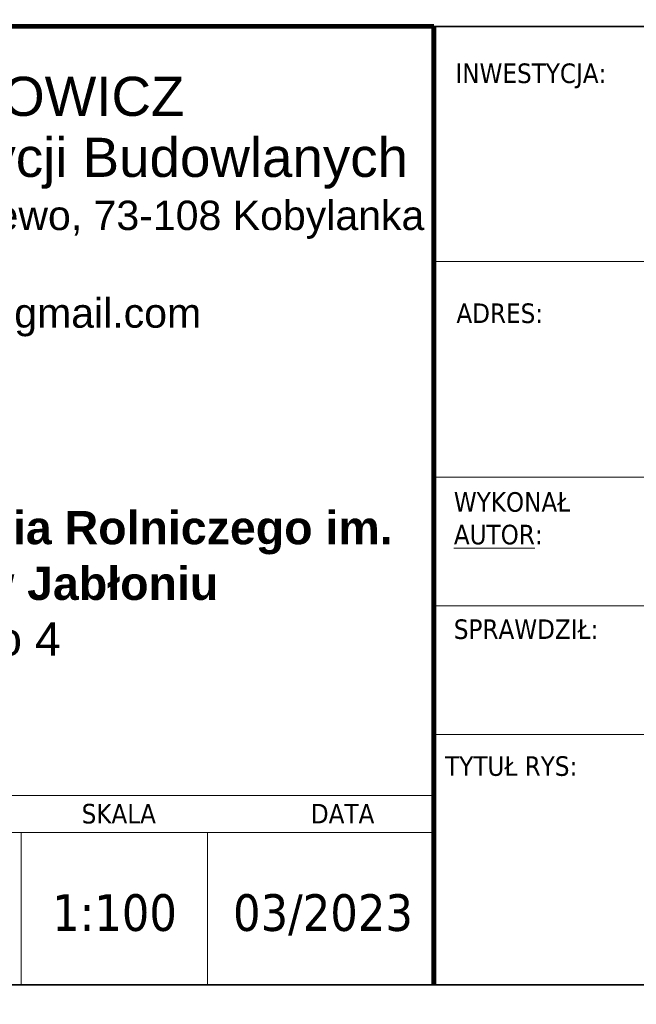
# Model space of a CAD drawing. Header units: metres. Extents: x 8472212 to 8494180, y 5728195 to 5779639.
# Tile 87 of 106: x 8478593 to 8478881, y 5750568 to 5751029. Entities that reach past the tile are written whole.
import ezdxf

# ---------------------------------------------------------------- set-up
doc = ezdxf.new("R2010")
doc.units = ezdxf.units.M
doc.header["$MEASUREMENT"] = 0
doc.layers.add('!elewacja-panele obrys', color=250, linetype='CONTINUOUS', lineweight=9, true_color=0x323232)
doc.layers.add('0A_MJ_tabelka', color=252, linetype='CONTINUOUS', lineweight=5)
doc.styles.add('arial', font='arial.ttf')

msp = doc.modelspace()

# ---------------------------------------------------------------- hatches: boundary and pattern name
at = {"layer": '!elewacja-panele obrys', "linetype": 'Continuous'}
h = msp.add_hatch(dxfattribs=at)
h.set_pattern_fill('AR-B816', color=256, scale=0.7)
h.paths.add_polyline_path([(8476374.12, 5751735.79), (8476348.87, 5751735.79), (8476348.87, 5751720.79), (8476374.12, 5751720.79)])
h.paths.add_polyline_path([(8476455.12, 5751735.79), (8476386.12, 5751735.79), (8476386.12, 5751720.79), (8476455.12, 5751720.79)])
h.paths.add_polyline_path([(8477348.87, 5751735.79), (8476643.12, 5751735.79), (8476643.12, 5751720.79), (8477348.87, 5751720.79)])
h.paths.add_polyline_path([(8479036.62, 5751735.79), (8478967.87, 5751735.79), (8477348.87, 5751735.79), (8477348.87, 5751720.79), (8479036.62, 5751720.79)])
h.paths.add_polyline_path([(8479048.62, 5751735.79), (8479048.62, 5751720.79), (8479073.87, 5751720.79), (8479073.87, 5751735.79)])
h.paths.add_polyline_path([(8479063.58, 5751728.64, -1), (8479062.06, 5751726.66, -1)], flags=16)
h.paths.add_polyline_path([(8479073.87, 5748406.79), (8478967.87, 5748406.79), (8478967.87, 5748391.79), (8479073.87, 5748391.79)])
h.paths.add_polyline_path([(8478779.87, 5748406.79), (8476348.87, 5748406.79), (8476348.87, 5748391.79), (8478779.87, 5748391.79)])
h.paths.add_polyline_path([(8472237.7, 5744980.45), (8472212.45, 5744980.45), (8472212.45, 5744965.45), (8472237.7, 5744965.45)])
h.paths.add_polyline_path([(8474700.2, 5744980.45), (8472249.7, 5744980.45), (8472249.7, 5744965.45), (8474700.2, 5744965.45)])
h.paths.add_polyline_path([(8474737.45, 5744980.45), (8474712.2, 5744980.45), (8474712.2, 5744965.45), (8474737.45, 5744965.45)])

# ---------------------------------------------------------------- linework, layer by layer
at = {"layer": '0A_MJ_tabelka', "color": 7, "lineweight": 35}
for p, q in [((8479739.73, 5751025.94), (8478229.35, 5751025.94)), ((8478229.35, 5750577.56), (8479739.73, 5750577.56))]:
    msp.add_line(p, q, dxfattribs=at)
at = {"layer": '0A_MJ_tabelka', "color": 7, "linetype": 'Continuous'}
for p, q in [((8478786.21, 5750915.98), (8479739.73, 5750915.98)), ((8478786.21, 5750815.01), (8479739.73, 5750815.01)), ((8478786.21, 5750754.87), (8479739.73, 5750754.87)), ((8478786.21, 5750694.72), (8479739.73, 5750694.72)), ((8478229.35, 5750666.23), (8478786.21, 5750666.23)), ((8478229.35, 5750648.89), (8478786.21, 5750648.89)), ((8478593.21, 5750648.89), (8478593.21, 5750577.56)), ((8478680.43, 5750648.89), (8478680.43, 5750577.56))]:
    msp.add_line(p, q, dxfattribs=at)
at = {"layer": '0A_MJ_tabelka', "color": 7, "lineweight": 35}
for points in [[(8478786.21, 5751025.94, 2.29, 2.29, 0), (8478229.35, 5751025.94, 2.29, 2.29, 0), (8478229.35, 5750862.25, 0, 0, 0), (8478786.21, 5750862.25, 2.29, 2.29, 0)], [(8478786.21, 5751025.94, 2.29, 2.29, 0), (8478786.21, 5750577.56, 0, 0, 0)]]:
    msp.add_lwpolyline(points, format="xyseb", dxfattribs=at)
at = {"layer": '0A_MJ_tabelka', "color": 7, "lineweight": 35, "const_width": 2.29}
msp.add_lwpolyline([(8478786.21, 5750958.96), (8478786.21, 5750958.96)], dxfattribs=at)

# ---------------------------------------------------------------- texts
at = {"layer": '0A_MJ_tabelka', "color": 7, "style": 'arial'}
for s, height, p in [('MAREK JACUKOWICZ', 18.3076, (8478402.47, 5750984.06)), ('Obsługa Inwestycji Budowlanych', 18.3076, (8478401.69, 5750955.52)), ('Długa 16G Zieleniewo, 73-108 Kobylanka', 13.7307, (8478427.76, 5750930.67)), ('E: marekjacukowicz@gmail.com', 13.7307, (8478401.08, 5750884.99))]:
    msp.add_text(s, height=height, dxfattribs=at).set_placement(p)
at = {"layer": '0A_MJ_tabelka', "color": 7, "char_height": 9.1538, "attachment_point": 1, "style": 'arial'}
for s, insert, width in [('\\pt219.52;{\\fTahoma|b0|i0|c238|p34;INWESTYCJA:}', (8478796.3, 5751008.59), 110.723), ('\\pt219.52;{\\fTahoma|b0|i0|c238|p34;ADRES:}', (8478796.73, 5750896.34), 110.723), ('\\pt3315.5;{\\fTahoma|b0|i0|c238|p34;WYKONAŁ \\P\\LAUTOR\\l:}', (8478795.54, 5750808.06), 162.6659), ('\\pt464.858;{\\fTahoma|b0|i0|c238|p34;SPRAWDZIŁ:}', (8478795.54, 5750748.54), 162.6659), ('\\pt131.712;{\\fTahoma|b0|i0|c238|p34;TYTUŁ RYS:}', (8478791.46, 5750684.52), 110.723)]:
    msp.add_mtext(s, dxfattribs=dict(at, insert=insert, width=width))
at = {"layer": '0A_MJ_tabelka', "color": 7, "attachment_point": 2, "line_spacing_factor": 1.004016, "style": 'arial'}
for s, insert, char_height, width in [('{\\fArial|b1|i0|c238|p34;Zespół Szkół Centrum Kształcenia Rolniczego im. Augusta Zamoyskiego w Jabłoniu\\P}ul. A. Zamoyskiego 4\\P21-205 Jabłoń', (8478510.28, 5750799.24), 15.56096, 515.0573), ('{\\fTahoma|b0|i0|c238|p34;1:100}', (8478636.9, 5750619.99), 17.1634, 51.4726)]:
    msp.add_mtext(s, dxfattribs=dict(at, insert=insert, char_height=char_height, width=width))
at = {"layer": '0A_MJ_tabelka', "color": 7, "char_height": 9.1538, "attachment_point": 1, "style": 'arial'}
for s, insert in [('\\pt10.9758;{\\fTahoma|b0|i0|c238|p34;SKALA}', (8478621.53, 5750662.24)), ('\\pt10.9758;{\\fTahoma|b0|i0|c238|p34;DATA}', (8478728.69, 5750662.24))]:
    msp.add_mtext(s, dxfattribs=dict(at, insert=insert))
at = {"layer": '0A_MJ_tabelka', "color": 7, "insert": (8478734.36, 5750619.99), "char_height": 17.1634, "attachment_point": 2, "line_spacing_factor": 1.004016, "style": 'arial'}
msp.add_mtext('{\\fTahoma|b0|i0|c238|p34;03/2023}', dxfattribs=at)

doc.saveas('drawing.dxf')
